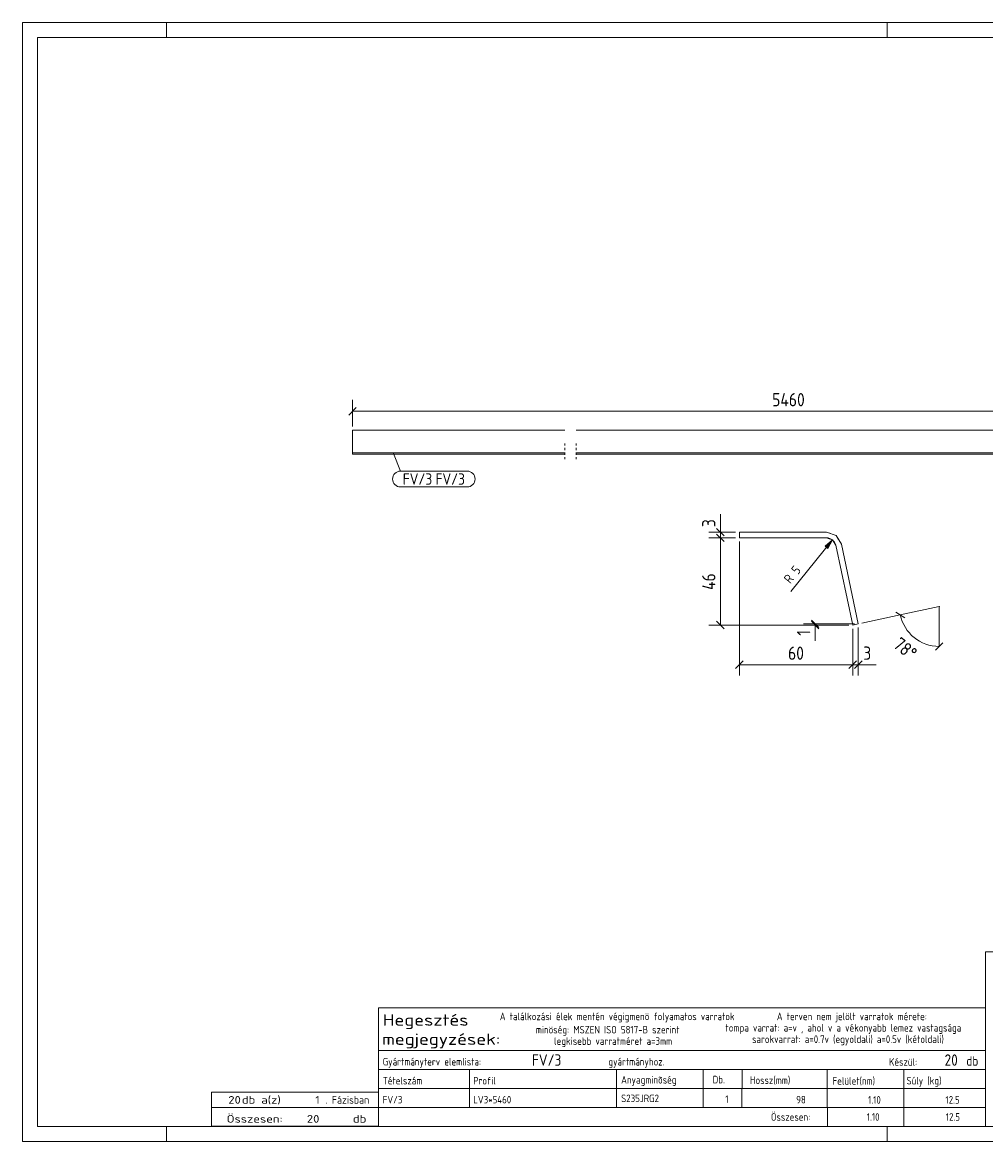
# Model space of a CAD drawing. Header units: millimetres. Extents: x 1 to 419, y 1 to 296.
# Tile 1 of 2: x 1 to 255, y 1 to 296. Entities that reach past the tile are written whole.
import ezdxf

# ---------------------------------------------------------------- set-up
doc = ezdxf.new("R2010")
doc.units = ezdxf.units.MM
doc.header["$LTSCALE"] = 0.6
for name, pattern in [('XKITLINE00', [0]), ('XKITLINE01', [4, 1, -1, 1, -1]), ('XKITLINE02', [4, 2, -2])]:
    doc.linetypes.add(name, pattern=pattern)
for name, color, linetype, lineweight in [('DrawingSheet', 5, 'Continuous', 0), ('OtherObjectType', 1, 'Continuous', 0), ('Part', 2, 'Continuous', 0), ('PartMark', 3, 'Continuous', 0), ('Z-DIMENSIONS', 1, 'Continuous', 0)]:
    doc.layers.add(name, color=color, linetype=linetype, lineweight=lineweight)
doc.styles.add('ISOCPEUR', font='ISOCPEUR.TTF')

msp = doc.modelspace()

# ---------------------------------------------------------------- hatches: boundary and pattern name
at = {"layer": 'Z-DIMENSIONS'}
msp.add_hatch(color=7, dxfattribs=at).paths.add_polyline_path([(212.58, 157.96), (214.54, 159.59), (213.36, 157.33)], flags=17)

# ---------------------------------------------------------------- linework, layer by layer
at = {"layer": 'DrawingSheet', "color": 2, "linetype": 'XKITLINE00', "lineweight": 0}
for p, q in [((419, 296), (1, 296)), ((1, 296), (1, 1)), ((39, 292), (39, 296)), ((229, 292), (229, 296)), ((39, 1), (39, 5)), ((229, 1), (229, 5)), ((1, 1), (419, 1))]:
    msp.add_line(p, q, dxfattribs=at)
at = {"layer": 'DrawingSheet', "color": 3, "linetype": 'XKITLINE00', "lineweight": 0}
for p, q in [((415, 292), (5, 292)), ((5, 292), (5, 5)), ((5, 5), (415, 5))]:
    msp.add_line(p, q, dxfattribs=at)
at = {"layer": 'OtherObjectType', "color": 7, "linetype": 'XKITLINE00', "lineweight": 0}
for p, q in [((254.84, 51.05), (254.84, 6.75)), ((254.84, 51.05), (415, 51.05)), ((94.84, 25), (94.84, 36.25)), ((94.84, 36.25), (254.84, 36.25)), ((254.84, 36.25), (254.84, 25)), ((94.84, 25), (254.84, 25)), ((94.84, 25), (254.84, 25)), ((94.84, 25), (94.84, 20)), ((254.84, 25), (254.84, 20)), ((94.84, 20), (254.84, 20)), ((94.84, 20), (94.84, 15)), ((118.84, 20), (118.84, 15)), ((157.61, 15), (157.61, 20)), ((180.5, 20), (180.5, 15)), ((190.7, 20), (190.7, 15.12)), ((213.15, 20), (213.15, 15)), ((233.33, 20), (233.33, 15)), ((254.84, 20), (254.84, 15)), ((94.84, 15), (254.84, 15)), ((94.84, 15), (94.84, 10)), ((118.84, 15), (118.84, 10)), ((157.61, 10), (157.61, 15)), ((180.5, 15), (180.5, 10)), ((190.67, 15), (190.67, 10)), ((213.18, 15), (213.18, 10)), ((233.33, 15), (233.33, 10)), ((254.84, 15), (254.84, 10)), ((50.84, 10), (50.84, 14)), ((50.84, 14), (94.84, 14)), ((94.84, 10), (94.84, 14)), ((50.84, 10), (94.84, 10)), ((50.85, 5.02), (50.84, 9.99)), ((50.84, 9.98), (94.74, 9.98)), ((94.84, 10), (254.84, 10)), ((94.84, 10), (94.84, 5)), ((213.19, 10), (213.19, 5)), ((233.31, 10), (233.31, 5)), ((254.84, 10), (254.84, 5)), ((50.89, 5.03), (94.79, 5.03)), ((94.84, 5), (254.84, 5))]:
    msp.add_line(p, q, dxfattribs=at)
at = {"layer": 'Part', "color": 2, "linetype": 'XKITLINE00', "lineweight": 0}
for p, q in [((88, 188.5), (88, 182.52)), ((144, 188.5), (88, 188.5)), ((259, 188.5), (147, 188.5)), ((88, 182.52), (88, 182.23)), ((88, 182.52), (144, 182.52)), ((88, 182.23), (144, 182.23)), ((147, 182.52), (259, 182.52)), ((147, 182.23), (259, 182.23)), ((189.99, 160.15), (189.99, 161.65)), ((189.99, 161.65), (212.97, 161.65)), ((212.97, 160.15), (189.99, 160.15)), ((215.49, 160.76), (212.97, 161.65)), ((212.97, 160.15), (214.54, 159.59)), ((214.54, 159.59), (215.41, 158.17)), ((216.88, 158.48), (215.49, 160.76)), ((219.88, 137.16), (215.41, 158.17)), ((221.35, 137.47), (216.88, 158.48)), ((219.88, 137.16), (221.35, 137.47))]:
    msp.add_line(p, q, dxfattribs=at)
at = {"layer": 'Part', "color": 2, "linetype": 'XKITLINE01', "lineweight": 0}
for p, q in [((144, 185.04), (144, 180.74)), ((147, 185.04), (147, 180.74))]:
    msp.add_line(p, q, dxfattribs=at)
at = {"layer": 'Part', "color": 7, "linetype": 'XKITLINE02', "lineweight": 0}
for p, q in [((212.97, 161.65), (215.49, 160.76)), ((214.54, 159.59), (212.97, 160.15)), ((215.41, 158.17), (214.54, 159.59)), ((215.49, 160.76), (216.88, 158.48))]:
    msp.add_line(p, q, dxfattribs=at)
at = {"layer": 'PartMark', "color": 7, "linetype": 'XKITLINE00', "lineweight": 0}
for p, q in [((98.86, 182.4), (100.67, 177.74)), ((100.67, 177.74), (118.24, 177.74)), ((100.67, 173.54), (118.24, 173.54))]:
    msp.add_line(p, q, dxfattribs=at)
for centre, start, end in [((100.67, 175.64), 90, 270), ((118.24, 175.64), 270, 90)]:
    msp.add_arc(centre, 2.1, start, end, dxfattribs=at)
at = {"layer": 'Z-DIMENSIONS', "color": 7, "linetype": 'XKITLINE00', "lineweight": 0}
for p, q in [((88, 189.5), (88, 196.55)), ((88.99, 194.49), (87.01, 192.51)), ((88, 193.5), (318, 193.5)), ((184.99, 161.65), (184.99, 166.38)), ((184.99, 161.65), (184.99, 166.38)), ((184, 162.64), (185.98, 160.66)), ((188.99, 161.65), (181.94, 161.65)), ((188.99, 160.15), (181.94, 160.15)), ((188.99, 160.15), (181.94, 160.15)), ((184, 161.14), (185.98, 159.16)), ((184, 161.14), (185.98, 159.16)), ((184.99, 160.15), (184.99, 161.65)), ((184.99, 137.16), (184.99, 160.15)), ((214.54, 159.59), (203.55, 146.02)), ((212.58, 157.96), (214.54, 159.59)), ((213.36, 157.33), (214.54, 159.59)), ((189.99, 159.15), (189.99, 123.89)), ((213.36, 157.33), (212.58, 157.96)), ((232.41, 139.83), (242.68, 142.01)), ((242.68, 131.51), (242.68, 142.01)), ((222.32, 137.68), (232.41, 139.83)), ((231.24, 140.59), (233.59, 139.06)), ((218.88, 137.16), (181.94, 137.16)), ((184, 138.15), (185.98, 136.17)), ((220.35, 137.47), (206.94, 137.47)), ((218.88, 137.16), (206.94, 137.16)), ((209, 138.46), (210.98, 136.48)), ((209, 138.15), (210.98, 136.17)), ((209.99, 137.16), (209.99, 137.47)), ((209.99, 137.16), (209.99, 133.03)), ((209.99, 137.16), (209.99, 133.03)), ((219.88, 136.16), (219.88, 123.89)), ((219.88, 136.16), (219.88, 123.89)), ((221.35, 136.47), (221.35, 123.89)), ((241.69, 130.52), (243.67, 132.5)), ((190.98, 127.68), (189, 125.7)), ((220.87, 127.68), (218.89, 125.7)), ((220.87, 127.68), (218.89, 125.7)), ((222.34, 127.68), (220.36, 125.7)), ((189.99, 126.69), (219.88, 126.69)), ((219.88, 126.69), (221.35, 126.69)), ((221.35, 126.69), (226.08, 126.69)), ((221.35, 126.69), (226.08, 126.69))]:
    msp.add_line(p, q, dxfattribs=at)
for centre, radius, start, end in [((212.97, 157.65), 2.5, 11.9998, 90), ((242.68, 142.01), 10.5, 191.9998, 270)]:
    msp.add_arc(centre, radius, start, end, dxfattribs=at)
at = {"layer": 'Z-DIMENSIONS', "color": 3}
for p in [(88, 193.5), (184.99, 161.65), (184.99, 160.15), (184.99, 160.15), (184.99, 137.16), (209.99, 137.47), (209.99, 137.16), (189.99, 126.69), (219.88, 126.69), (219.88, 126.69), (221.35, 126.69)]:
    msp.add_point(p, dxfattribs=at)
at = {"layer": 'Z-DIMENSIONS', "color": 7}
for p in [(242.68, 142.01), (232.41, 139.83), (242.68, 131.51)]:
    msp.add_point(p, dxfattribs=at)

# ---------------------------------------------------------------- texts
at = {"layer": 'OtherObjectType', "color": 7, "style": 'ISOCPEUR'}
for s, height, width, p in [('Hegesztés', 3, 1.19, (95.99, 31.56)), ('A találkozási élek mentén végigmenö folyamatos varratok', 2, 0.85, (126.84, 33)), ('A terven nem jelölt varratok mérete:', 2, 0.85, (199.86, 33)), ('megjegyzések:', 3, 1.19, (95.84, 26.5)), ('minöség: MSZEN ISO 5817-B szerint', 2, 0.85, (136.34, 29.5)), ('tompa varrat: a=v , ahol v a vékonyabb lemez vastagsága', 2, 0.85, (186.34, 30)), ('legkisebb varratméret a=3mm', 2, 0.85, (141.16, 26.5)), ('sarokvarrat: a=0.7v (egyoldali) a=0.5v (kétoldali)', 2, 0.85, (193.34, 27)), ('db', 2.5, 0.85, (249.84, 21)), ('Gyártmányterv elemlista:                               gyártmányhoz.', 2, 0.85, (95.99, 21.06)), ('Készül:', 2, 0.85, (229.47, 21)), ('Tételszám', 2, 0.85, (95.99, 16.06)), ('Profil', 2, 0.85, (119.84, 16.06)), ('Anyagminõség', 2, 0.85, (158.83, 16.29)), ('Db.', 2, 0.85, (182.96, 16.35)), ('Hossz(mm)', 2, 0.85, (192.78, 16.2)), ('Felület(nm)', 2, 0.85, (214.56, 16)), ('Súly (kg)', 2, 0.85, (234.05, 16.06)), ('20', 2, 1.211571, (55.27, 11)), ('db a(z)', 2, 1.211571, (58.84, 11)), ('1', 2, 1.211571, (78.19, 11)), ('. Fázisban', 2, 0.935, (80.84, 11)), ('Összesen:', 2, 0.85, (198.33, 6.5)), ('Összesen:            db', 2, 1.211571, (54.84, 6)), ('20', 2, 1.211571, (75.99, 6))]:
    msp.add_text(s, height=height, dxfattribs=dict(at, width=width)).set_placement(p)
at = {"layer": 'OtherObjectType', "color": 5, "style": 'ISOCPEUR', "width": 0.85}
for s, height, p in [('FV/3', 3, (135.32, 21)), ('20', 3, (244.09, 21)), ('FV/3', 2, (95.99, 11.06)), ('LV3*5460', 2, (119.84, 11.06)), ('S235JRG2', 2, (158.83, 11.4)), ('1', 2, (186.28, 11.17)), ('98', 2, (204.98, 11.06)), ('1.10', 2, (223.92, 11)), ('12.5', 2, (244.33, 11)), ('1.10', 2, (223.58, 6.5)), ('12.5', 2, (244.41, 6.5))]:
    msp.add_text(s, height=height, dxfattribs=at).set_placement(p)
at = {"layer": 'PartMark', "color": 1, "style": 'ISOCPEUR', "width": 0.85}
msp.add_text('FV/3', height=3, dxfattribs=at).set_placement((101.27, 174.14))
at = {"layer": 'PartMark', "color": 3, "style": 'ISOCPEUR', "width": 0.85}
msp.add_text('FV/3', height=3, dxfattribs=at).set_placement((109.9, 174.14))
at = {"layer": 'Z-DIMENSIONS', "color": 3, "style": 'ISOCPEUR', "width": 0.85}
for s, p in [('5460', (198.64, 194.8)), ('60', (202.83, 127.99)), ('3', (222.66, 127.99))]:
    msp.add_text(s, height=3.5, dxfattribs=at).set_placement(p)
for s, height, rotation, p in [('3', 3.5, 90.0002, (183.69, 162.96)), ('46', 3.5, 90.0002, (183.69, 146.4)), ('R 5', 2.5, 50.999, (203.45, 147.88)), ('1', 3.5, 90.0002, (208.69, 134.35)), ('78°', 3.5, -39.0012, (230.29, 131.49))]:
    msp.add_text(s, height=height, rotation=rotation, dxfattribs=at).set_placement(p)

doc.saveas('drawing.dxf')
